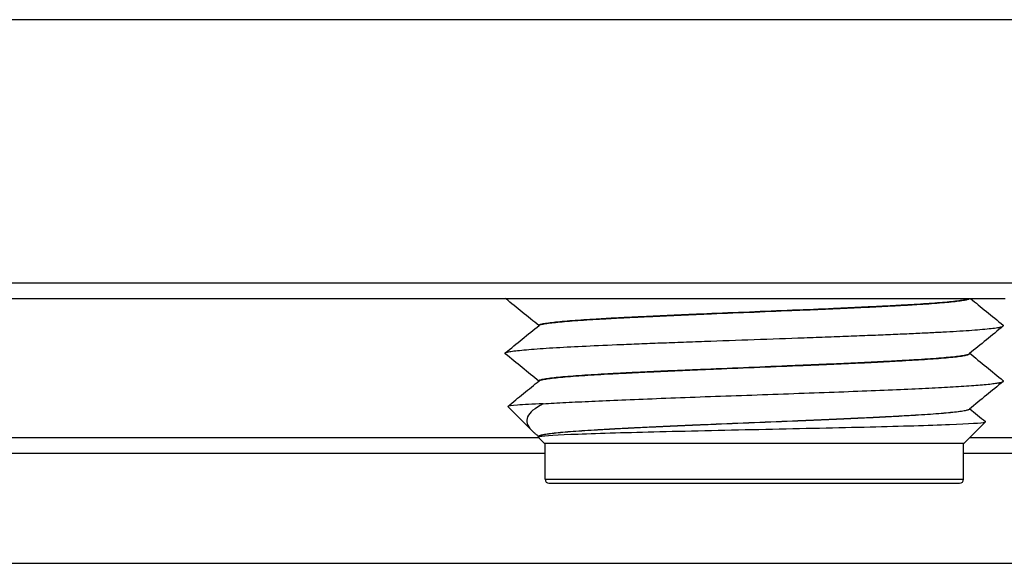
# Model space of a CAD drawing. Extents: x -1809 to 6113, y -4129 to 1471.
# Tile 105 of 197: x 3168 to 3181, y -2807 to -2800. Entities that reach past the tile are written whole.
import ezdxf

# ---------------------------------------------------------------- set-up
doc = ezdxf.new("R2010")
doc.units = 0
doc.linetypes.add('DASHED', pattern=[15, 7, -8])
doc.layers.get('0').update_dxf_attribs({"linetype": 'CONTINUOUS'})
doc.layers.add('1', color=7, linetype='CONTINUOUS')

# ---------------------------------------------------------------- blocks, each defined once
blk = doc.blocks.new('Z-STACK', base_point=(-660.966, -2918.356))
at = {"color": 7, "linetype": 'CONTINUOUS'}
for p, q in [((3204.954, -2799.923), (3152.311, -2799.923)), ((3152.311, -2803.273), (3186.727, -2803.273)), ((3166.83, -2803.473), (3168.63, -2803.473)), ((3168.63, -2803.473), (3168.799, -2803.473)), ((3168.799, -2803.473), (3170.599, -2803.473)), ((3170.599, -2803.473), (3171.599, -2803.473)), ((3171.599, -2803.473), (3172.599, -2803.473)), ((3172.599, -2803.473), (3174.399, -2803.473)), ((3174.399, -2803.473), (3180.789, -2803.473)), ((3174.849, -2803.815), (3174.849, -2803.817)), ((3180.338, -2804.171), (3180.338, -2804.173)), ((3174.849, -2804.52), (3174.849, -2804.523)), ((3174.756, -2805.15), (3174.453, -2804.848)), ((3180.338, -2804.876), (3180.338, -2804.878)), ((3180.269, -2805.313), (3180.539, -2805.042)), ((3152.311, -2805.243), (3174.849, -2805.243)), ((3174.919, -2805.313), (3174.842, -2805.237)), ((3174.849, -2805.226), (3174.849, -2805.228)), ((3180.339, -2805.243), (3184.97, -2805.243)), ((3174.919, -2805.313), (3174.929, -2805.313)), ((3174.929, -2805.313), (3180.259, -2805.313)), ((3174.929, -2805.773), (3174.929, -2805.313)), ((3180.259, -2805.773), (3180.259, -2805.313)), ((3180.259, -2805.313), (3180.269, -2805.313)), ((3152.311, -2805.443), (3174.929, -2805.443)), ((3180.259, -2805.443), (3185.073, -2805.443)), ((3174.979, -2805.823), (3179.762, -2805.823)), ((3179.762, -2805.823), (3180.209, -2805.823)), ((3152.311, -2806.843), (3204.795, -2806.843))]:
    blk.add_line(p, q, dxfattribs=at)
at = {"color": 7, "linetype": 'DASHED'}
for p, q in [((3166.83, -2803.473), (3168.63, -2803.473)), ((3168.799, -2803.473), (3170.599, -2803.473)), ((3170.599, -2803.473), (3171.599, -2803.473)), ((3170.599, -2803.473), (3171.599, -2803.473)), ((3171.599, -2803.473), (3172.599, -2803.473)), ((3171.599, -2803.473), (3172.599, -2803.473)), ((3172.599, -2803.473), (3174.399, -2803.473))]:
    blk.add_line(p, q, dxfattribs=at)
at = {"color": 1, "linetype": 'CONTINUOUS'}
for p, q in [((3174.929, -2805.773), (3179.803, -2805.773)), ((3179.803, -2805.773), (3180.259, -2805.773))]:
    blk.add_line(p, q, dxfattribs=at)
at = {"color": 7, "linetype": 'CONTINUOUS'}
for centre, start, end in [((3174.979, -2805.773), 180, -90), ((3180.209, -2805.773), -90, 0)]:
    blk.add_arc(centre, 0.05, start, end, dxfattribs=at)
for points, knots in [([(3174.849, -2803.817), (3174.781, -2803.762), (3174.71, -2803.705), (3174.637, -2803.645), (3174.569, -2803.59), (3174.499, -2803.532), (3174.426, -2803.473)], [0.0051035, 0.0051035, 0.0051035, 0.0051035, 0.2779219, 0.2779219, 0.2779219, 0.5508203, 0.5508203, 0.5508203, 0.5508203]), ([(3174.849, -2803.815), (3174.849, -2803.813), (3174.85, -2803.812), (3174.852, -2803.81), (3174.855, -2803.808), (3174.858, -2803.805), (3174.864, -2803.803), (3174.873, -2803.8), (3174.887, -2803.796), (3174.904, -2803.792), (3174.923, -2803.789), (3174.945, -2803.785), (3174.972, -2803.781), (3174.999, -2803.778), (3175.029, -2803.774), (3175.064, -2803.77), (3175.099, -2803.767), (3175.137, -2803.763), (3175.178, -2803.759), (3175.22, -2803.756), (3175.264, -2803.752), (3175.311, -2803.749), (3175.406, -2803.742), (3175.511, -2803.735), (3175.623, -2803.729), (3175.651, -2803.727), (3175.679, -2803.725), (3175.707, -2803.724), (3175.736, -2803.722), (3175.765, -2803.72), (3175.795, -2803.719), (3175.856, -2803.716), (3175.919, -2803.712), (3175.986, -2803.709), (3176.052, -2803.705), (3176.122, -2803.702), (3176.195, -2803.699), (3176.268, -2803.695), (3176.344, -2803.692), (3176.423, -2803.688), (3176.501, -2803.685), (3176.583, -2803.681), (3176.666, -2803.677), (3176.75, -2803.674), (3176.835, -2803.67), (3176.923, -2803.666), (3177.098, -2803.659), (3177.279, -2803.651), (3177.463, -2803.644), (3177.646, -2803.636), (3177.831, -2803.629), (3178.013, -2803.621), (3178.194, -2803.614), (3178.371, -2803.606), (3178.54, -2803.599), (3178.624, -2803.595), (3178.706, -2803.592), (3178.785, -2803.588), (3178.865, -2803.585), (3178.941, -2803.581), (3179.015, -2803.577), (3179.089, -2803.574), (3179.159, -2803.57), (3179.227, -2803.567), (3179.294, -2803.564), (3179.358, -2803.56), (3179.419, -2803.557), (3179.48, -2803.554), (3179.537, -2803.55), (3179.591, -2803.547), (3179.645, -2803.544), (3179.697, -2803.541), (3179.748, -2803.537), (3179.848, -2803.531), (3179.941, -2803.524), (3180.021, -2803.517), (3180.061, -2803.513), (3180.098, -2803.51), (3180.131, -2803.506), (3180.165, -2803.502), (3180.195, -2803.499), (3180.221, -2803.495), (3180.247, -2803.491), (3180.269, -2803.488), (3180.286, -2803.484), (3180.304, -2803.48), (3180.317, -2803.477), (3180.326, -2803.473)], [0, 0, 0, 0, 0.006066, 0.006066, 0.006066, 0.01957, 0.01957, 0.01957, 0.061547, 0.061547, 0.061547, 0.130047, 0.130047, 0.130047, 0.22277, 0.22277, 0.22277, 0.337401, 0.337401, 0.337401, 0.471106, 0.471106, 0.471106, 0.783071, 0.783071, 0.783071, 0.867977, 0.867977, 0.867977, 0.955951, 0.955951, 0.955951, 1.146605, 1.146605, 1.146605, 1.356395, 1.356395, 1.356395, 1.584053, 1.584053, 1.584053, 1.827646, 1.827646, 1.827646, 2.08458, 2.08458, 2.08458, 2.625208, 2.625208, 2.625208, 3.17549, 3.17549, 3.17549, 3.70285, 3.70285, 3.70285, 3.948716, 3.948716, 3.948716, 4.178772, 4.178772, 4.178772, 4.390863, 4.390863, 4.390863, 4.583517, 4.583517, 4.583517, 4.755927, 4.755927, 4.755927, 4.912494, 4.912494, 4.912494, 5.186467, 5.186467, 5.186467, 5.297589, 5.297589, 5.297589, 5.387551, 5.387551, 5.387551, 5.453928, 5.453928, 5.453928, 5.495127, 5.495127, 5.495127, 5.495127]), ([(3174.853, -2803.814), (3174.857, -2803.811), (3174.867, -2803.807), (3174.88, -2803.803), (3174.894, -2803.799), (3174.912, -2803.796), (3174.935, -2803.792), (3174.957, -2803.788), (3174.984, -2803.785), (3175.015, -2803.781), (3175.045, -2803.777), (3175.08, -2803.774), (3175.118, -2803.77), (3175.156, -2803.766), (3175.197, -2803.763), (3175.242, -2803.759), (3175.286, -2803.756), (3175.333, -2803.752), (3175.383, -2803.749), (3175.482, -2803.742), (3175.591, -2803.735), (3175.705, -2803.729), (3175.762, -2803.726), (3175.822, -2803.722), (3175.885, -2803.719), (3175.949, -2803.716), (3176.015, -2803.712), (3176.085, -2803.709), (3176.155, -2803.706), (3176.227, -2803.702), (3176.303, -2803.699), (3176.379, -2803.695), (3176.457, -2803.692), (3176.538, -2803.688), (3176.619, -2803.684), (3176.702, -2803.681), (3176.788, -2803.677), (3176.873, -2803.673), (3176.961, -2803.67), (3177.049, -2803.666), (3177.227, -2803.659), (3177.41, -2803.651), (3177.594, -2803.644), (3177.778, -2803.636), (3177.962, -2803.629), (3178.14, -2803.621), (3178.23, -2803.617), (3178.318, -2803.614), (3178.404, -2803.61), (3178.49, -2803.606), (3178.575, -2803.603), (3178.657, -2803.599), (3178.739, -2803.595), (3178.818, -2803.592), (3178.895, -2803.588), (3178.972, -2803.585), (3179.045, -2803.581), (3179.116, -2803.578), (3179.187, -2803.574), (3179.254, -2803.571), (3179.319, -2803.567), (3179.383, -2803.564), (3179.444, -2803.561), (3179.502, -2803.557), (3179.53, -2803.556), (3179.558, -2803.554), (3179.585, -2803.552), (3179.612, -2803.551), (3179.639, -2803.549), (3179.665, -2803.548), (3179.717, -2803.544), (3179.767, -2803.541), (3179.816, -2803.538), (3179.912, -2803.531), (3180, -2803.524), (3180.074, -2803.517), (3180.111, -2803.513), (3180.145, -2803.51), (3180.175, -2803.506), (3180.205, -2803.503), (3180.231, -2803.499), (3180.254, -2803.495), (3180.276, -2803.492), (3180.294, -2803.488), (3180.307, -2803.484), (3180.321, -2803.48), (3180.33, -2803.477), (3180.335, -2803.473)], [0, 0, 0, 0, 0.030007, 0.030007, 0.030007, 0.085624, 0.085624, 0.085624, 0.166263, 0.166263, 0.166263, 0.269988, 0.269988, 0.269988, 0.394211, 0.394211, 0.394211, 0.535936, 0.535936, 0.535936, 0.859045, 0.859045, 0.859045, 1.03938, 1.03938, 1.03938, 1.239134, 1.239134, 1.239134, 1.457435, 1.457435, 1.457435, 1.692703, 1.692703, 1.692703, 1.942691, 1.942691, 1.942691, 2.204522, 2.204522, 2.204522, 2.749571, 2.749571, 2.749571, 3.296483, 3.296483, 3.296483, 3.560486, 3.560486, 3.560486, 3.813246, 3.813246, 3.813246, 4.051651, 4.051651, 4.051651, 4.273204, 4.273204, 4.273204, 4.476079, 4.476079, 4.476079, 4.659122, 4.659122, 4.659122, 4.743022, 4.743022, 4.743022, 4.822709, 4.822709, 4.822709, 4.973897, 4.973897, 4.973897, 5.232909, 5.232909, 5.232909, 5.334554, 5.334554, 5.334554, 5.41393, 5.41393, 5.41393, 5.468929, 5.468929, 5.468929, 5.498736, 5.498736, 5.498736, 5.498736]), ([(3180.349, -2803.473), (3180.413, -2803.526), (3180.481, -2803.58), (3180.55, -2803.637), (3180.62, -2803.694), (3180.691, -2803.752), (3180.766, -2803.813)], [0.0184876, 0.0184876, 0.0184876, 0.0184876, 0.2779219, 0.2779219, 0.2779219, 0.5558439, 0.5558439, 0.5558439, 0.5558439]), ([(3174.422, -2804.165), (3174.496, -2804.105), (3174.568, -2804.046), (3174.637, -2803.99), (3174.712, -2803.929), (3174.784, -2803.871), (3174.853, -2803.814)], [0, 0, 0, 0, 0.2779219, 0.2779219, 0.2779219, 0.5558439, 0.5558439, 0.5558439, 0.5558439]), ([(3174.422, -2804.165), (3174.426, -2804.162), (3174.436, -2804.158), (3174.452, -2804.154), (3174.467, -2804.15), (3174.488, -2804.147), (3174.513, -2804.143), (3174.539, -2804.139), (3174.569, -2804.135), (3174.604, -2804.132), (3174.639, -2804.128), (3174.679, -2804.124), (3174.723, -2804.121), (3174.766, -2804.117), (3174.814, -2804.114), (3174.865, -2804.11), (3174.917, -2804.106), (3174.971, -2804.103), (3175.029, -2804.099), (3175.144, -2804.093), (3175.27, -2804.086), (3175.402, -2804.079), (3175.534, -2804.073), (3175.68, -2804.066), (3175.842, -2804.059), (3175.923, -2804.056), (3176.007, -2804.053), (3176.095, -2804.049), (3176.182, -2804.046), (3176.274, -2804.042), (3176.367, -2804.038), (3176.461, -2804.035), (3176.558, -2804.031), (3176.657, -2804.027), (3176.756, -2804.024), (3176.858, -2804.02), (3176.961, -2804.016), (3177.167, -2804.009), (3177.38, -2804.001), (3177.594, -2803.994), (3177.807, -2803.986), (3178.021, -2803.979), (3178.228, -2803.971), (3178.332, -2803.968), (3178.435, -2803.964), (3178.535, -2803.96), (3178.635, -2803.956), (3178.733, -2803.953), (3178.828, -2803.949), (3178.923, -2803.945), (3179.015, -2803.942), (3179.104, -2803.938), (3179.193, -2803.935), (3179.279, -2803.931), (3179.361, -2803.928), (3179.443, -2803.924), (3179.521, -2803.921), (3179.596, -2803.917), (3179.67, -2803.914), (3179.741, -2803.911), (3179.807, -2803.907), (3179.841, -2803.906), (3179.873, -2803.904), (3179.904, -2803.902), (3179.935, -2803.901), (3179.966, -2803.899), (3179.996, -2803.897), (3180.057, -2803.894), (3180.115, -2803.891), (3180.171, -2803.888), (3180.283, -2803.881), (3180.384, -2803.874), (3180.469, -2803.867), (3180.512, -2803.863), (3180.551, -2803.859), (3180.585, -2803.856), (3180.62, -2803.852), (3180.65, -2803.849), (3180.675, -2803.845), (3180.7, -2803.841), (3180.721, -2803.837), (3180.736, -2803.834), (3180.751, -2803.83), (3180.761, -2803.826), (3180.766, -2803.822)], [0, 0, 0, 0, 0.032276, 0.032276, 0.032276, 0.0947, 0.0947, 0.0947, 0.186532, 0.186532, 0.186532, 0.305503, 0.305503, 0.305503, 0.448586, 0.448586, 0.448586, 0.612281, 0.612281, 0.612281, 0.986448, 0.986448, 0.986448, 1.426535, 1.426535, 1.426535, 1.679566, 1.679566, 1.679566, 1.952439, 1.952439, 1.952439, 2.242538, 2.242538, 2.242538, 2.546502, 2.546502, 2.546502, 3.179485, 3.179485, 3.179485, 3.814658, 3.814658, 3.814658, 4.121176, 4.121176, 4.121176, 4.414531, 4.414531, 4.414531, 4.691089, 4.691089, 4.691089, 4.947936, 4.947936, 4.947936, 5.182949, 5.182949, 5.182949, 5.394797, 5.394797, 5.394797, 5.491825, 5.491825, 5.491825, 5.584121, 5.584121, 5.584121, 5.759125, 5.759125, 5.759125, 6.058024, 6.058024, 6.058024, 6.17468, 6.17468, 6.17468, 6.265148, 6.265148, 6.265148, 6.326949, 6.326949, 6.326949, 6.35907, 6.35907, 6.35907, 6.35907]), ([(3180.766, -2803.822), (3180.691, -2803.883), (3180.62, -2803.941), (3180.55, -2803.998), (3180.476, -2804.059), (3180.404, -2804.117), (3180.335, -2804.173)], [0, 0, 0, 0, 0.2779219, 0.2779219, 0.2779219, 0.5558438, 0.5558438, 0.5558438, 0.5558438]), ([(3180.766, -2803.822), (3180.767, -2803.822), (3180.767, -2803.821), (3180.768, -2803.82), (3180.768, -2803.819), (3180.769, -2803.818), (3180.769, -2803.817), (3180.769, -2803.817), (3180.768, -2803.816), (3180.768, -2803.815), (3180.767, -2803.814), (3180.767, -2803.813), (3180.766, -2803.813)], [0, 0, 0, 0, 0.00333192, 0.00333192, 0.00333192, 0.00591764, 0.00591764, 0.00591764, 0.00850384, 0.00850384, 0.00850384, 0.01183912, 0.01183912, 0.01183912, 0.01183912]), ([(3174.422, -2804.175), (3174.421, -2804.174), (3174.42, -2804.174), (3174.419, -2804.173), (3174.419, -2804.172), (3174.419, -2804.171), (3174.419, -2804.17), (3174.419, -2804.169), (3174.419, -2804.169), (3174.419, -2804.168), (3174.42, -2804.167), (3174.421, -2804.166), (3174.422, -2804.165)], [0, 0, 0, 0, 0.00333192, 0.00333192, 0.00333192, 0.00591764, 0.00591764, 0.00591764, 0.00850384, 0.00850384, 0.00850384, 0.01183912, 0.01183912, 0.01183912, 0.01183912]), ([(3174.849, -2804.523), (3174.781, -2804.468), (3174.71, -2804.41), (3174.637, -2804.351), (3174.568, -2804.294), (3174.496, -2804.236), (3174.422, -2804.175)], [0.0051044, 0.0051044, 0.0051044, 0.0051044, 0.2779219, 0.2779219, 0.2779219, 0.5558438, 0.5558438, 0.5558438, 0.5558438]), ([(3174.849, -2804.52), (3174.849, -2804.519), (3174.85, -2804.517), (3174.852, -2804.515), (3174.855, -2804.513), (3174.859, -2804.511), (3174.864, -2804.509), (3174.874, -2804.505), (3174.888, -2804.501), (3174.906, -2804.498), (3174.925, -2804.494), (3174.948, -2804.49), (3174.975, -2804.486), (3175.003, -2804.483), (3175.034, -2804.479), (3175.07, -2804.475), (3175.105, -2804.471), (3175.144, -2804.468), (3175.187, -2804.464), (3175.229, -2804.461), (3175.275, -2804.457), (3175.323, -2804.454), (3175.42, -2804.446), (3175.528, -2804.44), (3175.642, -2804.433), (3175.67, -2804.431), (3175.699, -2804.43), (3175.728, -2804.428), (3175.757, -2804.426), (3175.787, -2804.425), (3175.818, -2804.423), (3175.88, -2804.42), (3175.945, -2804.416), (3176.014, -2804.413), (3176.083, -2804.41), (3176.154, -2804.406), (3176.229, -2804.403), (3176.304, -2804.399), (3176.382, -2804.395), (3176.463, -2804.392), (3176.543, -2804.388), (3176.626, -2804.385), (3176.712, -2804.381), (3176.797, -2804.377), (3176.885, -2804.373), (3176.974, -2804.37), (3177.153, -2804.362), (3177.338, -2804.355), (3177.525, -2804.347), (3177.711, -2804.339), (3177.898, -2804.332), (3178.081, -2804.324), (3178.173, -2804.32), (3178.263, -2804.316), (3178.351, -2804.313), (3178.439, -2804.309), (3178.526, -2804.305), (3178.61, -2804.302), (3178.694, -2804.298), (3178.776, -2804.294), (3178.855, -2804.291), (3178.934, -2804.287), (3179.01, -2804.283), (3179.082, -2804.28), (3179.155, -2804.276), (3179.225, -2804.273), (3179.291, -2804.269), (3179.357, -2804.266), (3179.42, -2804.262), (3179.479, -2804.259), (3179.509, -2804.257), (3179.538, -2804.256), (3179.566, -2804.254), (3179.594, -2804.252), (3179.621, -2804.251), (3179.647, -2804.249), (3179.701, -2804.246), (3179.752, -2804.243), (3179.802, -2804.239), (3179.901, -2804.232), (3179.99, -2804.225), (3180.067, -2804.218), (3180.105, -2804.214), (3180.14, -2804.211), (3180.171, -2804.207), (3180.201, -2804.204), (3180.229, -2804.2), (3180.251, -2804.196), (3180.274, -2804.192), (3180.293, -2804.189), (3180.307, -2804.185), (3180.321, -2804.181), (3180.33, -2804.177), (3180.335, -2804.173)], [0, 0, 0, 0, 0.006234, 0.006234, 0.006234, 0.020074, 0.020074, 0.020074, 0.063124, 0.063124, 0.063124, 0.133476, 0.133476, 0.133476, 0.228649, 0.228649, 0.228649, 0.346195, 0.346195, 0.346195, 0.483136, 0.483136, 0.483136, 0.801943, 0.801943, 0.801943, 0.888545, 0.888545, 0.888545, 0.978946, 0.978946, 0.978946, 1.174913, 1.174913, 1.174913, 1.390411, 1.390411, 1.390411, 1.62402, 1.62402, 1.62402, 1.873609, 1.873609, 1.873609, 2.13636, 2.13636, 2.13636, 2.687109, 2.687109, 2.687109, 3.244012, 3.244012, 3.244012, 3.51409, 3.51409, 3.51409, 3.773299, 3.773299, 3.773299, 4.018264, 4.018264, 4.018264, 4.246248, 4.246248, 4.246248, 4.455219, 4.455219, 4.455219, 4.643866, 4.643866, 4.643866, 4.730346, 4.730346, 4.730346, 4.812034, 4.812034, 4.812034, 4.966796, 4.966796, 4.966796, 5.232476, 5.232476, 5.232476, 5.336903, 5.336903, 5.336903, 5.418486, 5.418486, 5.418486, 5.474989, 5.474989, 5.474989, 5.505512, 5.505512, 5.505512, 5.505512]), ([(3174.853, -2804.52), (3174.857, -2804.516), (3174.867, -2804.512), (3174.881, -2804.508), (3174.895, -2804.505), (3174.914, -2804.501), (3174.937, -2804.497), (3174.96, -2804.493), (3174.987, -2804.49), (3175.019, -2804.486), (3175.05, -2804.482), (3175.086, -2804.478), (3175.125, -2804.475), (3175.164, -2804.471), (3175.206, -2804.468), (3175.252, -2804.464), (3175.297, -2804.46), (3175.346, -2804.457), (3175.397, -2804.453), (3175.499, -2804.446), (3175.61, -2804.44), (3175.727, -2804.433), (3175.785, -2804.43), (3175.847, -2804.427), (3175.912, -2804.423), (3175.977, -2804.42), (3176.046, -2804.416), (3176.118, -2804.413), (3176.189, -2804.409), (3176.264, -2804.406), (3176.342, -2804.402), (3176.42, -2804.399), (3176.501, -2804.395), (3176.584, -2804.392), (3176.667, -2804.388), (3176.752, -2804.384), (3176.84, -2804.38), (3176.927, -2804.377), (3177.017, -2804.373), (3177.108, -2804.369), (3177.289, -2804.362), (3177.476, -2804.354), (3177.663, -2804.346), (3177.849, -2804.339), (3178.035, -2804.331), (3178.215, -2804.324), (3178.305, -2804.32), (3178.394, -2804.316), (3178.48, -2804.312), (3178.567, -2804.309), (3178.651, -2804.305), (3178.733, -2804.301), (3178.814, -2804.297), (3178.893, -2804.294), (3178.969, -2804.29), (3179.045, -2804.287), (3179.118, -2804.283), (3179.188, -2804.28), (3179.257, -2804.276), (3179.324, -2804.273), (3179.387, -2804.269), (3179.449, -2804.266), (3179.509, -2804.263), (3179.565, -2804.259), (3179.62, -2804.256), (3179.673, -2804.253), (3179.725, -2804.249), (3179.777, -2804.246), (3179.826, -2804.243), (3179.873, -2804.239), (3179.92, -2804.236), (3179.965, -2804.232), (3180.006, -2804.229), (3180.048, -2804.225), (3180.086, -2804.221), (3180.121, -2804.218), (3180.155, -2804.214), (3180.186, -2804.211), (3180.213, -2804.207), (3180.24, -2804.203), (3180.263, -2804.199), (3180.282, -2804.196), (3180.3, -2804.192), (3180.314, -2804.188), (3180.323, -2804.185), (3180.329, -2804.182), (3180.333, -2804.18), (3180.335, -2804.178), (3180.337, -2804.176), (3180.338, -2804.175), (3180.338, -2804.173)], [0, 0, 0, 0, 0.030679, 0.030679, 0.030679, 0.087771, 0.087771, 0.087771, 0.170621, 0.170621, 0.170621, 0.27717, 0.27717, 0.27717, 0.404675, 0.404675, 0.404675, 0.549981, 0.549981, 0.549981, 0.880515, 0.880515, 0.880515, 1.066257, 1.066257, 1.066257, 1.27199, 1.27199, 1.27199, 1.496642, 1.496642, 1.496642, 1.738444, 1.738444, 1.738444, 1.994919, 1.994919, 1.994919, 2.262932, 2.262932, 2.262932, 2.818375, 2.818375, 2.818375, 3.371522, 3.371522, 3.371522, 3.6367, 3.6367, 3.6367, 3.889272, 3.889272, 3.889272, 4.126165, 4.126165, 4.126165, 4.344983, 4.344983, 4.344983, 4.544052, 4.544052, 4.544052, 4.722405, 4.722405, 4.722405, 4.883044, 4.883044, 4.883044, 5.031559, 5.031559, 5.031559, 5.164924, 5.164924, 5.164924, 5.279869, 5.279869, 5.279869, 5.373354, 5.373354, 5.373354, 5.442793, 5.442793, 5.442793, 5.485511, 5.485511, 5.485511, 5.499294, 5.499294, 5.499294, 5.505512, 5.505512, 5.505512, 5.505512]), ([(3180.339, -2804.17), (3180.407, -2804.226), (3180.477, -2804.283), (3180.55, -2804.343), (3180.62, -2804.399), (3180.691, -2804.458), (3180.766, -2804.518)], [0.005104, 0.005104, 0.005104, 0.005104, 0.2779219, 0.2779219, 0.2779219, 0.5558439, 0.5558439, 0.5558439, 0.5558439]), ([(3174.454, -2804.845), (3174.522, -2804.789), (3174.589, -2804.735), (3174.653, -2804.682), (3174.722, -2804.626), (3174.789, -2804.572), (3174.853, -2804.52)], [0, 0, 0, 0, 0.257274, 0.257274, 0.257274, 0.514548, 0.514548, 0.514548, 0.514548]), ([(3174.905, -2804.813), (3174.993, -2804.807), (3175.091, -2804.801), (3175.195, -2804.796), (3175.247, -2804.793), (3175.3, -2804.79), (3175.355, -2804.787), (3175.41, -2804.785), (3175.465, -2804.782), (3175.524, -2804.779), (3175.641, -2804.774), (3175.769, -2804.768), (3175.907, -2804.762), (3176.046, -2804.757), (3176.194, -2804.751), (3176.35, -2804.745), (3176.507, -2804.739), (3176.671, -2804.732), (3176.841, -2804.726), (3177.011, -2804.72), (3177.187, -2804.714), (3177.364, -2804.708), (3177.542, -2804.701), (3177.721, -2804.695), (3177.899, -2804.689), (3178.076, -2804.682), (3178.251, -2804.676), (3178.421, -2804.67), (3178.591, -2804.664), (3178.756, -2804.657), (3178.912, -2804.651), (3179.068, -2804.645), (3179.216, -2804.639), (3179.353, -2804.633), (3179.491, -2804.628), (3179.618, -2804.622), (3179.734, -2804.616), (3179.792, -2804.614), (3179.847, -2804.611), (3179.9, -2804.608), (3179.952, -2804.605), (3180.003, -2804.603), (3180.053, -2804.6), (3180.151, -2804.594), (3180.244, -2804.589), (3180.328, -2804.583), (3180.411, -2804.577), (3180.486, -2804.571), (3180.548, -2804.565), (3180.58, -2804.562), (3180.608, -2804.559), (3180.633, -2804.556), (3180.658, -2804.553), (3180.68, -2804.55), (3180.698, -2804.547), (3180.717, -2804.544), (3180.732, -2804.54), (3180.743, -2804.537), (3180.754, -2804.534), (3180.762, -2804.531), (3180.766, -2804.528)], [0, 0, 0, 0, 0.290517, 0.290517, 0.290517, 0.450872, 0.450872, 0.450872, 0.619975, 0.619975, 0.619975, 1.004046, 1.004046, 1.004046, 1.447217, 1.447217, 1.447217, 1.938726, 1.938726, 1.938726, 2.462095, 2.462095, 2.462095, 2.996596, 2.996596, 2.996596, 3.519825, 3.519825, 3.519825, 4.010749, 4.010749, 4.010749, 4.452394, 4.452394, 4.452394, 4.833498, 4.833498, 4.833498, 4.999505, 4.999505, 4.999505, 5.152362, 5.152362, 5.152362, 5.428032, 5.428032, 5.428032, 5.649412, 5.649412, 5.649412, 5.73467, 5.73467, 5.73467, 5.80069, 5.80069, 5.80069, 5.846242, 5.846242, 5.846242, 5.87104, 5.87104, 5.87104, 5.87104]), ([(3180.766, -2804.528), (3180.691, -2804.588), (3180.62, -2804.647), (3180.55, -2804.703), (3180.476, -2804.764), (3180.404, -2804.823), (3180.335, -2804.879)], [0, 0, 0, 0, 0.2779219, 0.2779219, 0.2779219, 0.5558438, 0.5558438, 0.5558438, 0.5558438]), ([(3180.766, -2804.528), (3180.767, -2804.527), (3180.767, -2804.526), (3180.768, -2804.525), (3180.768, -2804.525), (3180.769, -2804.524), (3180.769, -2804.523), (3180.769, -2804.522), (3180.768, -2804.521), (3180.768, -2804.521), (3180.767, -2804.52), (3180.767, -2804.519), (3180.766, -2804.518)], [0, 0, 0, 0, 0.00333192, 0.00333192, 0.00333192, 0.00591764, 0.00591764, 0.00591764, 0.00850384, 0.00850384, 0.00850384, 0.01183912, 0.01183912, 0.01183912, 0.01183912]), ([(3174.454, -2804.845), (3174.453, -2804.845), (3174.453, -2804.846), (3174.453, -2804.846), (3174.453, -2804.847), (3174.453, -2804.847), (3174.453, -2804.848)], [0, 0, 0, 0, 0.001665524, 0.001665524, 0.001665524, 0.003192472, 0.003192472, 0.003192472, 0.003192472]), ([(3174.905, -2804.813), (3174.765, -2804.818), (3174.655, -2804.823), (3174.578, -2804.829), (3174.503, -2804.834), (3174.46, -2804.839), (3174.454, -2804.845)], [0, 0, 0, 0, 0.3268327, 0.3268327, 0.3268327, 0.4524639, 0.4524639, 0.4524639, 0.4524639]), ([(3174.905, -2804.813), (3174.797, -2804.868), (3174.732, -2804.922), (3174.707, -2804.977), (3174.68, -2805.035), (3174.699, -2805.093), (3174.756, -2805.15)], [0, 0, 0, 0, 0.2603639, 0.2603639, 0.2603639, 0.4501626, 0.4501626, 0.4501626, 0.4501626]), ([(3174.849, -2805.226), (3174.849, -2805.224), (3174.85, -2805.223), (3174.852, -2805.221), (3174.855, -2805.219), (3174.859, -2805.216), (3174.864, -2805.214), (3174.874, -2805.211), (3174.888, -2805.207), (3174.906, -2805.203), (3174.925, -2805.199), (3174.948, -2805.196), (3174.975, -2805.192), (3175.003, -2805.188), (3175.034, -2805.184), (3175.07, -2805.181), (3175.105, -2805.177), (3175.144, -2805.173), (3175.187, -2805.17), (3175.229, -2805.166), (3175.275, -2805.163), (3175.323, -2805.159), (3175.42, -2805.152), (3175.528, -2805.145), (3175.642, -2805.139), (3175.67, -2805.137), (3175.699, -2805.135), (3175.728, -2805.134), (3175.757, -2805.132), (3175.787, -2805.13), (3175.818, -2805.129), (3175.88, -2805.125), (3175.945, -2805.122), (3176.014, -2805.119), (3176.083, -2805.115), (3176.154, -2805.112), (3176.229, -2805.108), (3176.304, -2805.105), (3176.382, -2805.101), (3176.463, -2805.097), (3176.543, -2805.094), (3176.626, -2805.09), (3176.712, -2805.086), (3176.797, -2805.083), (3176.885, -2805.079), (3176.974, -2805.075), (3177.153, -2805.068), (3177.338, -2805.06), (3177.525, -2805.052), (3177.711, -2805.045), (3177.898, -2805.037), (3178.081, -2805.03), (3178.173, -2805.026), (3178.263, -2805.022), (3178.351, -2805.018), (3178.439, -2805.015), (3178.526, -2805.011), (3178.61, -2805.007), (3178.694, -2805.003), (3178.776, -2805), (3178.855, -2804.996), (3178.934, -2804.992), (3179.01, -2804.989), (3179.082, -2804.985), (3179.155, -2804.982), (3179.225, -2804.978), (3179.291, -2804.975), (3179.357, -2804.971), (3179.42, -2804.968), (3179.479, -2804.965), (3179.509, -2804.963), (3179.538, -2804.961), (3179.566, -2804.96), (3179.594, -2804.958), (3179.621, -2804.956), (3179.647, -2804.955), (3179.701, -2804.951), (3179.752, -2804.948), (3179.802, -2804.945), (3179.901, -2804.938), (3179.99, -2804.931), (3180.067, -2804.924), (3180.105, -2804.92), (3180.14, -2804.916), (3180.171, -2804.913), (3180.201, -2804.909), (3180.229, -2804.905), (3180.251, -2804.902), (3180.274, -2804.898), (3180.293, -2804.894), (3180.307, -2804.89), (3180.321, -2804.887), (3180.33, -2804.883), (3180.335, -2804.879)], [0, 0, 0, 0, 0.006234, 0.006234, 0.006234, 0.020074, 0.020074, 0.020074, 0.063124, 0.063124, 0.063124, 0.133476, 0.133476, 0.133476, 0.228649, 0.228649, 0.228649, 0.346195, 0.346195, 0.346195, 0.483136, 0.483136, 0.483136, 0.801943, 0.801943, 0.801943, 0.888545, 0.888545, 0.888545, 0.978946, 0.978946, 0.978946, 1.174913, 1.174913, 1.174913, 1.390411, 1.390411, 1.390411, 1.62402, 1.62402, 1.62402, 1.873609, 1.873609, 1.873609, 2.13636, 2.13636, 2.13636, 2.687109, 2.687109, 2.687109, 3.244012, 3.244012, 3.244012, 3.51409, 3.51409, 3.51409, 3.773299, 3.773299, 3.773299, 4.018264, 4.018264, 4.018264, 4.246248, 4.246248, 4.246248, 4.455219, 4.455219, 4.455219, 4.643866, 4.643866, 4.643866, 4.730346, 4.730346, 4.730346, 4.812034, 4.812034, 4.812034, 4.966796, 4.966796, 4.966796, 5.232476, 5.232476, 5.232476, 5.336903, 5.336903, 5.336903, 5.418486, 5.418486, 5.418486, 5.474989, 5.474989, 5.474989, 5.505512, 5.505512, 5.505512, 5.505512]), ([(3180.338, -2804.878), (3180.338, -2804.88), (3180.337, -2804.882), (3180.335, -2804.884), (3180.333, -2804.886), (3180.329, -2804.888), (3180.323, -2804.89), (3180.314, -2804.894), (3180.3, -2804.897), (3180.282, -2804.901), (3180.263, -2804.905), (3180.24, -2804.909), (3180.213, -2804.912), (3180.186, -2804.916), (3180.155, -2804.92), (3180.121, -2804.923), (3180.086, -2804.927), (3180.048, -2804.931), (3180.006, -2804.934), (3179.965, -2804.938), (3179.92, -2804.941), (3179.873, -2804.945), (3179.826, -2804.948), (3179.777, -2804.952), (3179.725, -2804.955), (3179.673, -2804.958), (3179.62, -2804.962), (3179.565, -2804.965), (3179.509, -2804.968), (3179.449, -2804.971), (3179.387, -2804.975), (3179.324, -2804.978), (3179.257, -2804.982), (3179.188, -2804.985), (3179.118, -2804.989), (3179.045, -2804.992), (3178.969, -2804.996), (3178.893, -2804.999), (3178.814, -2805.003), (3178.733, -2805.007), (3178.651, -2805.01), (3178.567, -2805.014), (3178.48, -2805.018), (3178.394, -2805.022), (3178.305, -2805.025), (3178.215, -2805.029), (3178.035, -2805.037), (3177.849, -2805.044), (3177.663, -2805.052), (3177.476, -2805.06), (3177.289, -2805.067), (3177.108, -2805.075), (3177.017, -2805.079), (3176.927, -2805.082), (3176.84, -2805.086), (3176.752, -2805.09), (3176.667, -2805.093), (3176.584, -2805.097), (3176.501, -2805.101), (3176.42, -2805.104), (3176.342, -2805.108), (3176.264, -2805.111), (3176.189, -2805.115), (3176.118, -2805.119), (3176.046, -2805.122), (3175.977, -2805.125), (3175.912, -2805.129), (3175.847, -2805.132), (3175.785, -2805.135), (3175.727, -2805.139), (3175.61, -2805.145), (3175.499, -2805.152), (3175.397, -2805.159), (3175.346, -2805.162), (3175.297, -2805.166), (3175.252, -2805.17), (3175.206, -2805.173), (3175.164, -2805.177), (3175.125, -2805.18), (3175.086, -2805.184), (3175.05, -2805.188), (3175.019, -2805.191), (3174.987, -2805.195), (3174.96, -2805.199), (3174.937, -2805.203), (3174.914, -2805.206), (3174.895, -2805.21), (3174.881, -2805.214), (3174.867, -2805.218), (3174.857, -2805.222), (3174.853, -2805.225)], [0, 0, 0, 0, 0.006218, 0.006218, 0.006218, 0.02, 0.02, 0.02, 0.062719, 0.062719, 0.062719, 0.132158, 0.132158, 0.132158, 0.225642, 0.225642, 0.225642, 0.340587, 0.340587, 0.340587, 0.473952, 0.473952, 0.473952, 0.622468, 0.622468, 0.622468, 0.783107, 0.783107, 0.783107, 0.961459, 0.961459, 0.961459, 1.160528, 1.160528, 1.160528, 1.379347, 1.379347, 1.379347, 1.616239, 1.616239, 1.616239, 1.868811, 1.868811, 1.868811, 2.13399, 2.13399, 2.13399, 2.687137, 2.687137, 2.687137, 3.242579, 3.242579, 3.242579, 3.510592, 3.510592, 3.510592, 3.767068, 3.767068, 3.767068, 4.008869, 4.008869, 4.008869, 4.233521, 4.233521, 4.233521, 4.439255, 4.439255, 4.439255, 4.624997, 4.624997, 4.624997, 4.955531, 4.955531, 4.955531, 5.100836, 5.100836, 5.100836, 5.228342, 5.228342, 5.228342, 5.33489, 5.33489, 5.33489, 5.417741, 5.417741, 5.417741, 5.474833, 5.474833, 5.474833, 5.505512, 5.505512, 5.505512, 5.505512]), ([(3180.339, -2804.876), (3180.371, -2804.903), (3180.404, -2804.929), (3180.437, -2804.956), (3180.471, -2804.984), (3180.505, -2805.011), (3180.539, -2805.039)], [0.0049177, 0.0049177, 0.0049177, 0.0049177, 0.1318262, 0.1318262, 0.1318262, 0.2636523, 0.2636523, 0.2636523, 0.2636523]), ([(3174.756, -2805.15), (3174.761, -2805.155), (3174.766, -2805.16), (3174.772, -2805.165), (3174.777, -2805.17), (3174.783, -2805.175), (3174.789, -2805.18)], [0, 0, 0, 0, 0.02148796, 0.02148796, 0.02148796, 0.04432326, 0.04432326, 0.04432326, 0.04432326]), ([(3174.843, -2805.234), (3174.845, -2805.232), (3174.852, -2805.23), (3174.862, -2805.228), (3174.918, -2805.217), (3175.089, -2805.207), (3175.351, -2805.197), (3175.626, -2805.187), (3175.992, -2805.176), (3176.391, -2805.167), (3176.808, -2805.156), (3177.274, -2805.146), (3177.739, -2805.136), (3178.201, -2805.126), (3178.661, -2805.116), (3179.069, -2805.106), (3179.464, -2805.096), (3179.818, -2805.086), (3180.08, -2805.076), (3180.331, -2805.066), (3180.491, -2805.056), (3180.53, -2805.046), (3180.535, -2805.045), (3180.538, -2805.043), (3180.539, -2805.042)], [0, 0, 0, 0, 0.020038, 0.020038, 0.020038, 0.510098, 0.510098, 0.510098, 1.550988, 1.550988, 1.550988, 2.899007, 2.899007, 2.899007, 4.228893, 4.228893, 4.228893, 5.240712, 5.240712, 5.240712, 5.69229, 5.69229, 5.69229, 5.702075, 5.702075, 5.702075, 5.702075]), ([(3180.539, -2805.042), (3180.54, -2805.042), (3180.54, -2805.041), (3180.54, -2805.041), (3180.54, -2805.04), (3180.54, -2805.04), (3180.539, -2805.039)], [0, 0, 0, 0, 0.001626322, 0.001626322, 0.001626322, 0.003402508, 0.003402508, 0.003402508, 0.003402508]), ([(3174.849, -2805.229), (3174.84, -2805.221), (3174.83, -2805.213), (3174.821, -2805.206), (3174.81, -2805.197), (3174.8, -2805.189), (3174.789, -2805.18)], [0.00491735, 0.00491735, 0.00491735, 0.00491735, 0.04094099, 0.04094099, 0.04094099, 0.08188198, 0.08188198, 0.08188198, 0.08188198]), ([(3174.842, -2805.237), (3174.842, -2805.236), (3174.842, -2805.236), (3174.842, -2805.235), (3174.842, -2805.235), (3174.842, -2805.234), (3174.843, -2805.234)], [0, 0, 0, 0, 0.001741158, 0.001741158, 0.001741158, 0.003642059, 0.003642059, 0.003642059, 0.003642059]), ([(3174.843, -2805.234), (3174.844, -2805.232), (3174.846, -2805.231), (3174.848, -2805.23), (3174.849, -2805.228), (3174.851, -2805.227), (3174.853, -2805.225)], [0, 0, 0, 0, 0.00636936, 0.00636936, 0.00636936, 0.01273872, 0.01273872, 0.01273872, 0.01273872])]:
    blk.add_open_spline(points, degree=3, knots=knots, dxfattribs=at)

msp = doc.modelspace()

# ---------------------------------------------------------------- block references
at = {"layer": '1'}
msp.add_blockref('Z-STACK', (-660.966, -2918.356), dxfattribs=at)

doc.saveas('drawing.dxf')
